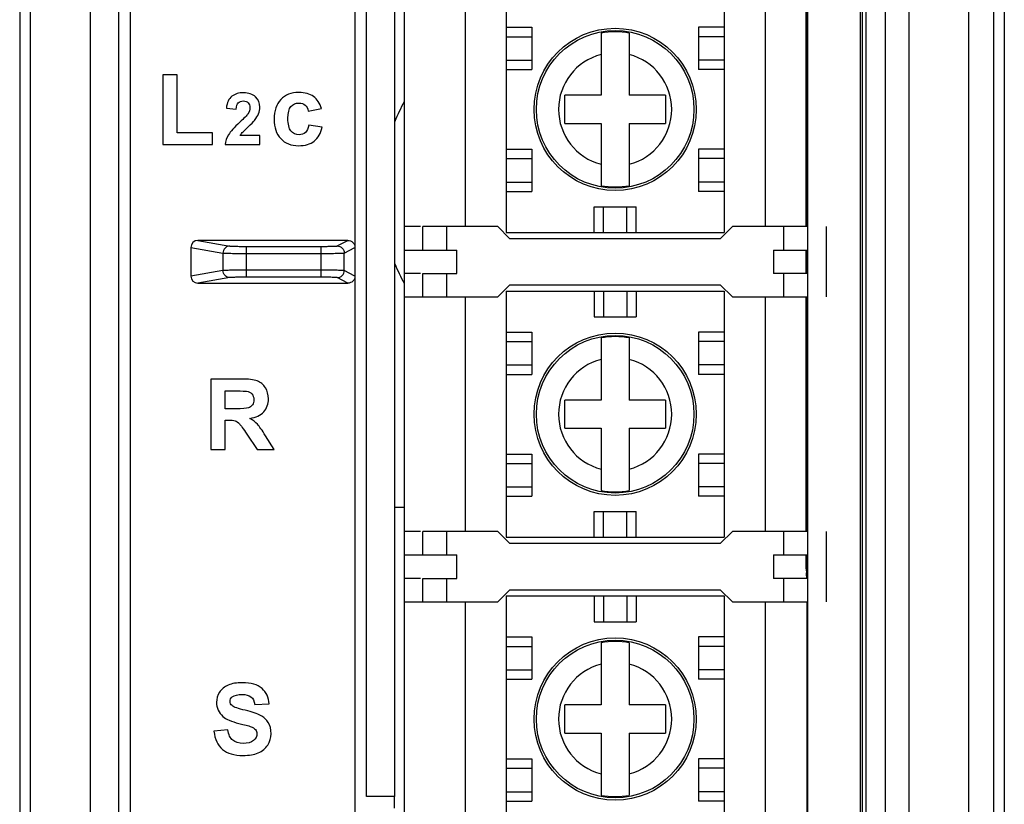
# Model space of a CAD drawing. Header units: millimetres. Extents: x 1898 to 2650, y -151 to 500.
# Tile 13 of 29: x 2113 to 2155, y 61 to 94. Entities that reach past the tile are written whole.
import ezdxf

# ---------------------------------------------------------------- set-up
doc = ezdxf.new("R2010")
doc.units = ezdxf.units.MM
doc.header["$LTSCALE"] = 23.1
doc.layers.get('0').update_dxf_attribs({"linetype": 'CONTINUOUS'})

msp = doc.modelspace()

# ---------------------------------------------------------------- linework, layer by layer
for p, q in [((2113.435, 155.49), (2113.435, -12.91)), ((2155.435, 155.49), (2155.435, -12.91)), ((2113.88, 128.743), (2113.88, -12.465)), ((2116.445, 128.677), (2116.445, -12.414)), ((2154.99, -12.465), (2154.99, 128.743)), ((2153.915, 3.707), (2153.915, 112.273)), ((2151.382, 3.85), (2151.382, 112.13)), ((2129.835, 111.49), (2129.835, 55.67)), ((2129.435, 61.19), (2129.435, 108.89)), ((2117.645, 108.69), (2117.645, 7.29)), ((2118.145, 108.69), (2118.145, 7.29)), ((2127.735, 108.69), (2127.735, 7.29)), ((2128.235, 61.19), (2128.235, 108.69)), ((2147.059, 48.99), (2147.059, 108.193)), ((2149.298, 9.825), (2149.298, 106.155)), ((2149.388, 9.918), (2149.388, 106.063)), ((2149.547, 9.918), (2149.547, 106.063)), ((2150.359, 105.995), (2150.359, 9.985)), ((2132.435, 95.49), (2132.435, 85.49)), ((2134.185, 95.74), (2134.185, 85.24)), ((2143.485, 95.74), (2143.485, 85.24)), ((2145.235, 95.49), (2145.235, 85.49)), ((2146.974, 95.49), (2146.974, 85.49)), ((2146.976, 95.49), (2146.976, 85.49)), ((2134.185, 93.99), (2135.285, 93.99)), ((2135.285, 93.99), (2135.285, 92.19)), ((2138.235, 93.744), (2138.235, 91.09)), ((2139.435, 93.744), (2139.435, 91.09)), ((2142.385, 93.99), (2142.385, 92.19)), ((2143.485, 93.99), (2142.385, 93.99)), ((2134.185, 93.59), (2135.285, 93.59)), ((2143.485, 93.59), (2142.385, 93.59)), ((2134.185, 92.59), (2135.285, 92.59)), ((2143.485, 92.59), (2142.385, 92.59)), ((2134.185, 92.19), (2135.285, 92.19)), ((2143.485, 92.19), (2142.385, 92.19)), ((2119.544, 91.966), (2119.544, 88.99)), ((2120.15, 91.966), (2119.544, 91.966)), ((2120.15, 89.496), (2120.15, 91.966)), ((2136.685, 89.89), (2136.685, 91.09)), ((2138.235, 91.09), (2136.685, 91.09)), ((2140.985, 91.09), (2139.435, 91.09)), ((2140.985, 91.09), (2140.985, 89.89)), ((2122.251, 90.548), (2122.671, 90.506)), ((2125.741, 90.419), (2126.307, 90.521)), ((2136.685, 89.89), (2138.235, 89.89)), ((2138.235, 89.89), (2138.235, 87.237)), ((2139.435, 89.89), (2139.435, 87.237)), ((2139.435, 89.89), (2140.985, 89.89)), ((2121.656, 89.496), (2120.15, 89.496)), ((2121.656, 88.99), (2121.656, 89.496)), ((2126.336, 89.727), (2125.771, 89.823)), ((2123.679, 89.382), (2122.842, 89.382)), ((2123.679, 88.99), (2123.679, 89.382)), ((2119.544, 88.99), (2121.656, 88.99)), ((2122.201, 88.99), (2123.679, 88.99)), ((2134.185, 88.79), (2135.285, 88.79)), ((2135.285, 88.79), (2135.285, 86.99)), ((2142.385, 88.79), (2142.385, 86.99)), ((2143.485, 88.79), (2142.385, 88.79)), ((2134.185, 88.39), (2135.285, 88.39)), ((2143.485, 88.39), (2142.385, 88.39)), ((2134.185, 87.39), (2135.285, 87.39)), ((2143.485, 87.39), (2142.385, 87.39)), ((2134.185, 86.99), (2135.285, 86.99)), ((2143.485, 86.99), (2142.385, 86.99)), ((2137.935, 85.24), (2137.935, 86.34)), ((2137.935, 86.34), (2139.735, 86.34)), ((2138.335, 85.24), (2138.335, 86.34)), ((2139.335, 85.24), (2139.335, 86.34)), ((2139.735, 85.24), (2139.735, 86.34)), ((2130.525, 85.49), (2129.835, 85.49)), ((2130.635, 84.49), (2130.635, 85.49)), ((2133.835, 85.49), (2130.635, 85.49)), ((2131.635, 85.49), (2131.635, 84.49)), ((2133.835, 85.49), (2134.335, 84.99)), ((2143.335, 84.99), (2143.835, 85.49)), ((2147.035, 85.49), (2143.835, 85.49)), ((2146.035, 84.49), (2146.035, 85.49)), ((2147.035, 85.49), (2147.035, 84.49)), ((2147.835, 85.49), (2147.835, 82.49)), ((2147.835, 85.49), (2147.835, 82.49)), ((2127.435, 84.902), (2121.037, 84.902)), ((2121.037, 84.902), (2122.404, 84.663)), ((2126.983, 84.665), (2127.435, 84.902)), ((2134.185, 85.24), (2143.485, 85.24)), ((2134.335, 84.99), (2143.335, 84.99)), ((2120.735, 84.603), (2120.735, 83.377)), ((2120.735, 84.603), (2122.107, 84.364)), ((2123.096, 84.648), (2123.096, 83.333)), ((2123.096, 84.648), (2126.284, 84.648)), ((2126.284, 84.648), (2126.284, 83.333)), ((2127.282, 84.365), (2127.735, 84.602)), ((2129.835, 84.49), (2132.085, 84.49)), ((2132.085, 83.49), (2132.085, 84.49)), ((2145.585, 84.49), (2145.585, 83.49)), ((2145.585, 84.49), (2147.035, 84.49)), ((2146.974, 84.49), (2146.974, 83.49)), ((2146.976, 84.49), (2146.976, 83.49)), ((2122.107, 84.364), (2122.107, 83.617)), ((2123.096, 84.348), (2126.284, 84.348)), ((2127.282, 83.615), (2127.282, 84.365)), ((2122.107, 83.617), (2120.735, 83.377)), ((2126.284, 83.632), (2123.096, 83.632)), ((2127.735, 83.378), (2127.282, 83.615)), ((2122.404, 83.317), (2121.037, 83.078)), ((2126.284, 83.333), (2123.096, 83.333)), ((2127.435, 83.078), (2126.983, 83.315)), ((2130.525, 83.49), (2129.835, 83.49)), ((2130.635, 82.49), (2130.635, 83.49)), ((2130.635, 83.49), (2132.085, 83.49)), ((2131.635, 83.49), (2131.635, 82.49)), ((2147.035, 83.49), (2145.585, 83.49)), ((2146.035, 82.49), (2146.035, 83.49)), ((2147.035, 83.49), (2147.035, 82.49)), ((2121.037, 83.078), (2127.435, 83.078)), ((2134.335, 82.99), (2133.835, 82.49)), ((2134.185, 82.74), (2134.185, 72.24)), ((2134.185, 82.74), (2143.485, 82.74)), ((2143.335, 82.99), (2134.335, 82.99)), ((2137.935, 82.74), (2137.935, 81.64)), ((2138.335, 82.74), (2138.335, 81.64)), ((2139.335, 82.74), (2139.335, 81.64)), ((2139.735, 82.74), (2139.735, 81.64)), ((2143.835, 82.49), (2143.335, 82.99)), ((2143.485, 82.74), (2143.485, 72.24)), ((2129.835, 82.49), (2133.835, 82.49)), ((2132.435, 82.49), (2132.435, 72.49)), ((2143.835, 82.49), (2147.035, 82.49)), ((2145.235, 82.49), (2145.235, 72.49)), ((2146.974, 82.49), (2146.974, 72.49)), ((2146.976, 82.49), (2146.976, 72.49)), ((2137.935, 81.64), (2139.735, 81.64)), ((2134.185, 80.99), (2135.285, 80.99)), ((2135.285, 80.99), (2135.285, 79.19)), ((2138.235, 80.744), (2138.235, 78.09)), ((2139.435, 80.744), (2139.435, 78.09)), ((2142.385, 80.99), (2142.385, 79.19)), ((2143.485, 80.99), (2142.385, 80.99)), ((2134.185, 80.59), (2135.285, 80.59)), ((2143.485, 80.59), (2142.385, 80.59)), ((2134.185, 79.59), (2135.285, 79.59)), ((2143.485, 79.59), (2142.385, 79.59)), ((2121.592, 78.99), (2121.592, 75.99)), ((2122.866, 78.99), (2121.592, 78.99)), ((2134.185, 79.19), (2135.285, 79.19)), ((2143.485, 79.19), (2142.385, 79.19)), ((2122.197, 77.721), (2122.197, 78.483)), ((2122.197, 78.483), (2122.67, 78.483)), ((2122.645, 77.721), (2122.197, 77.721)), ((2136.685, 76.89), (2136.685, 78.09)), ((2138.235, 78.09), (2136.685, 78.09)), ((2140.985, 78.09), (2139.435, 78.09)), ((2140.985, 78.09), (2140.985, 76.89)), ((2122.197, 75.99), (2122.197, 77.243)), ((2122.197, 77.243), (2122.32, 77.243)), ((2136.685, 76.89), (2138.235, 76.89)), ((2138.235, 76.89), (2138.235, 74.237)), ((2139.435, 76.89), (2139.435, 74.237)), ((2139.435, 76.89), (2140.985, 76.89)), ((2123.126, 76.643), (2123.564, 75.99)), ((2124.289, 75.99), (2123.922, 76.575)), ((2121.592, 75.99), (2122.197, 75.99)), ((2123.564, 75.99), (2124.289, 75.99)), ((2134.185, 75.79), (2135.285, 75.79)), ((2135.285, 75.79), (2135.285, 73.99)), ((2142.385, 75.79), (2142.385, 73.99)), ((2143.485, 75.79), (2142.385, 75.79)), ((2134.185, 75.39), (2135.285, 75.39)), ((2143.485, 75.39), (2142.385, 75.39)), ((2134.185, 74.39), (2135.285, 74.39)), ((2143.485, 74.39), (2142.385, 74.39)), ((2134.185, 73.99), (2135.285, 73.99)), ((2143.485, 73.99), (2142.385, 73.99)), ((2129.835, 73.517), (2129.435, 73.517)), ((2137.935, 72.24), (2137.935, 73.34)), ((2137.935, 73.34), (2139.735, 73.34)), ((2138.335, 72.24), (2138.335, 73.34)), ((2139.335, 72.24), (2139.335, 73.34)), ((2139.735, 72.24), (2139.735, 73.34)), ((2130.525, 72.49), (2129.835, 72.49)), ((2130.635, 71.49), (2130.635, 72.49)), ((2133.835, 72.49), (2130.635, 72.49)), ((2131.635, 72.49), (2131.635, 71.49)), ((2133.835, 72.49), (2134.335, 71.99)), ((2134.185, 72.24), (2143.485, 72.24)), ((2143.335, 71.99), (2143.835, 72.49)), ((2147.035, 72.49), (2143.835, 72.49)), ((2146.035, 71.49), (2146.035, 72.49)), ((2147.035, 72.49), (2147.035, 71.49)), ((2147.835, 72.49), (2147.835, 69.49)), ((2147.835, 72.49), (2147.835, 69.49)), ((2134.335, 71.99), (2143.335, 71.99)), ((2129.835, 71.49), (2132.085, 71.49)), ((2132.085, 70.49), (2132.085, 71.49)), ((2145.585, 71.49), (2145.585, 70.49)), ((2145.585, 71.49), (2147.035, 71.49)), ((2146.974, 71.49), (2146.974, 70.92)), ((2146.976, 71.49), (2146.976, 70.912)), ((2146.974, 70.92), (2146.974, 70.92)), ((2146.974, 70.92), (2146.976, 70.912)), ((2146.976, 70.912), (2146.976, 70.893)), ((2146.976, 70.912), (2146.995, 70.72)), ((2146.976, 70.893), (2146.995, 70.7)), ((2146.995, 70.72), (2146.995, 70.7)), ((2146.995, 70.7), (2146.998, 70.662)), ((2146.998, 70.662), (2147.001, 70.62)), ((2130.525, 70.49), (2129.835, 70.49)), ((2130.635, 69.49), (2130.635, 70.49)), ((2130.635, 70.49), (2132.085, 70.49)), ((2131.635, 70.49), (2131.635, 69.49)), ((2147.035, 70.49), (2145.585, 70.49)), ((2146.035, 69.49), (2146.035, 70.49)), ((2147.035, 70.49), (2147.035, 69.49)), ((2134.335, 69.99), (2133.835, 69.49)), ((2134.185, 69.74), (2134.185, 59.24)), ((2134.185, 69.74), (2143.485, 69.74)), ((2143.335, 69.99), (2134.335, 69.99)), ((2137.935, 69.74), (2137.935, 68.64)), ((2138.335, 69.74), (2138.335, 68.64)), ((2139.335, 69.74), (2139.335, 68.64)), ((2139.735, 69.74), (2139.735, 68.64)), ((2143.835, 69.49), (2143.335, 69.99)), ((2143.485, 69.74), (2143.485, 59.24)), ((2129.835, 69.49), (2133.835, 69.49)), ((2132.435, 69.49), (2132.435, 59.49)), ((2143.835, 69.49), (2147.035, 69.49)), ((2145.235, 69.49), (2145.235, 59.49)), ((2147.009, 69.49), (2147.009, 59.49)), ((2137.935, 68.64), (2139.735, 68.64)), ((2134.185, 67.99), (2135.285, 67.99)), ((2135.285, 67.99), (2135.285, 66.19)), ((2138.235, 67.744), (2138.235, 65.09)), ((2139.435, 67.744), (2139.435, 65.09)), ((2142.385, 67.99), (2142.385, 66.19)), ((2143.485, 67.99), (2142.385, 67.99)), ((2134.185, 67.59), (2135.285, 67.59)), ((2143.485, 67.59), (2142.385, 67.59)), ((2134.185, 66.59), (2135.285, 66.59)), ((2143.485, 66.59), (2142.385, 66.59)), ((2134.185, 66.19), (2135.285, 66.19)), ((2143.485, 66.19), (2142.385, 66.19)), ((2123.468, 65.106), (2124.074, 65.133)), ((2136.685, 63.89), (2136.685, 65.09)), ((2138.235, 65.09), (2136.685, 65.09)), ((2140.985, 65.09), (2139.435, 65.09)), ((2140.985, 65.09), (2140.985, 63.89)), ((2122.31, 64.024), (2121.72, 63.966)), ((2136.685, 63.89), (2138.235, 63.89)), ((2138.235, 63.89), (2138.235, 61.237)), ((2139.435, 63.89), (2139.435, 61.237)), ((2139.435, 63.89), (2140.985, 63.89)), ((2134.185, 62.79), (2135.285, 62.79)), ((2135.285, 62.79), (2135.285, 60.99)), ((2142.385, 62.79), (2142.385, 60.99)), ((2143.485, 62.79), (2142.385, 62.79)), ((2134.185, 62.39), (2135.285, 62.39)), ((2143.485, 62.39), (2142.385, 62.39)), ((2134.185, 61.39), (2135.285, 61.39)), ((2143.485, 61.39), (2142.385, 61.39)), ((2129.435, 61.19), (2128.235, 61.19)), ((2129.409, 61.19), (2129.409, 60.69)), ((2134.185, 60.99), (2135.285, 60.99)), ((2143.485, 60.99), (2142.385, 60.99))]:
    msp.add_line(p, q)
for points in [[(2146.974, 70.92), (2146.975, 70.907), (2146.976, 70.893)], [(2147.001, 70.62), (2147.004, 70.574), (2147.006, 70.525), (2147.007, 70.49)]]:
    msp.add_lwpolyline(points)
for centre, radius in [((2138.835, 90.49), 3.46), ((2138.835, 90.49), 3.361), ((2138.835, 77.49), 3.46), ((2138.835, 77.49), 3.361), ((2138.835, 64.49), 3.46), ((2138.835, 64.49), 3.361)]:
    msp.add_circle(centre, radius)
for centre, radius, start, end in [((2138.835, 90.49), 3.309, 79.5515, 100.4485), ((2138.835, 90.49), 2.415, 104.3868, 255.6173), ((2138.835, 90.49), 2.415, 284.3868, 75.6132), ((2136.835, 86.943), 8, 151.073, 157.6916), ((2138.835, 90.49), 3.309, 259.5515, 280.4485), ((2136.835, 86.943), 8, 202.3084, 208.927), ((2138.835, 77.49), 3.309, 79.5515, 100.4485), ((2138.835, 77.49), 2.415, 104.3868, 255.6173), ((2138.835, 77.49), 2.415, 284.3868, 75.6132), ((2138.835, 77.49), 3.309, 259.5515, 280.4485), ((2144.907, 70.513), 2.098, 4.5115, 5.658), ((2144.377, 70.47), 2.63, 3.8846, 4.5312), ((2143.948, 70.441), 3.059, 3.2808, 3.8861), ((2143.149, 70.396), 3.86, 1.3929, 3.2585), ((2138.835, 64.49), 3.309, 79.5515, 100.4485), ((2138.835, 64.49), 2.415, 104.3868, 255.6173), ((2138.835, 64.49), 2.415, 284.3868, 75.6132), ((2138.835, 64.49), 3.309, 259.5515, 280.4485)]:
    msp.add_arc(centre, radius, start, end)
for centre, major_axis, start_param, end_param in [((2121.038, 84.602), (0.299, -0.052), 1.745579, 3.312493), ((2121.038, 83.378), (0.299, 0.052), 2.970693, 4.537606)]:
    msp.add_ellipse(centre, major_axis=major_axis, ratio=0.988605, start_param=start_param, end_param=end_param)
for points in [[(2122.981, 91.199), (2122.783, 91.199), (2122.618, 91.148), (2122.486, 91.047)], [(2123.493, 91.023), (2123.369, 91.141), (2123.197, 91.199), (2122.981, 91.199)], [(2125.339, 91.213), (2125.016, 91.213), (2124.758, 91.112), (2124.569, 90.912)], [(2125.97, 91.041), (2125.814, 91.155), (2125.603, 91.213), (2125.339, 91.213)], [(2122.486, 91.047), (2122.354, 90.946), (2122.275, 90.779), (2122.251, 90.548)], [(2122.671, 90.506), (2122.678, 90.629), (2122.708, 90.716), (2122.761, 90.77)], [(2122.761, 90.77), (2122.812, 90.823), (2122.882, 90.85), (2122.971, 90.85)], [(2122.971, 90.85), (2123.059, 90.85), (2123.128, 90.824), (2123.179, 90.773)], [(2123.179, 90.773), (2123.23, 90.722), (2123.256, 90.65), (2123.256, 90.557)], [(2123.679, 90.587), (2123.679, 90.761), (2123.616, 90.907), (2123.493, 91.023)], [(2124.569, 90.912), (2124.38, 90.711), (2124.286, 90.433), (2124.286, 90.075)], [(2125.004, 90.611), (2125.09, 90.709), (2125.204, 90.76), (2125.348, 90.76)], [(2125.348, 90.76), (2125.454, 90.76), (2125.542, 90.732), (2125.61, 90.674)], [(2126.307, 90.521), (2126.238, 90.754), (2126.125, 90.926), (2125.97, 91.041)], [(2123.256, 90.557), (2123.256, 90.471), (2123.226, 90.386), (2123.168, 90.299)], [(2123.457, 90.022), (2123.534, 90.12), (2123.589, 90.213), (2123.625, 90.303)], [(2123.625, 90.303), (2123.661, 90.393), (2123.679, 90.488), (2123.679, 90.587)], [(2124.877, 90.116), (2124.877, 90.347), (2124.918, 90.513), (2125.004, 90.611)], [(2125.61, 90.674), (2125.677, 90.617), (2125.72, 90.531), (2125.741, 90.419)], [(2122.819, 89.939), (2122.582, 89.72), (2122.425, 89.542), (2122.345, 89.411)], [(2123.168, 90.299), (2123.125, 90.236), (2123.008, 90.116), (2122.819, 89.939)], [(2123.181, 89.742), (2123.313, 89.864), (2123.406, 89.957), (2123.457, 90.022)], [(2124.286, 90.075), (2124.286, 89.719), (2124.38, 89.442), (2124.568, 89.242)], [(2125.006, 89.569), (2124.92, 89.676), (2124.877, 89.858), (2124.877, 90.116)], [(2122.842, 89.382), (2122.863, 89.419), (2122.891, 89.458), (2122.928, 89.499)], [(2122.928, 89.499), (2122.963, 89.538), (2123.047, 89.619), (2123.181, 89.742)], [(2125.356, 89.41), (2125.209, 89.41), (2125.092, 89.463), (2125.006, 89.569)], [(2125.624, 89.502), (2125.554, 89.44), (2125.464, 89.41), (2125.356, 89.41)], [(2125.771, 89.823), (2125.743, 89.672), (2125.693, 89.563), (2125.624, 89.502)], [(2125.999, 89.139), (2126.164, 89.271), (2126.277, 89.467), (2126.336, 89.727)], [(2122.345, 89.411), (2122.264, 89.278), (2122.216, 89.137), (2122.201, 88.99)], [(2124.568, 89.242), (2124.756, 89.041), (2125.01, 88.941), (2125.329, 88.941)], [(2125.329, 88.941), (2125.608, 88.941), (2125.831, 89.007), (2125.999, 89.139)], [(2123.564, 78.908), (2123.419, 78.962), (2123.186, 78.99), (2122.866, 78.99)], [(2123.913, 78.621), (2123.826, 78.759), (2123.71, 78.855), (2123.564, 78.908)], [(2124.045, 78.149), (2124.045, 78.325), (2124, 78.483), (2123.913, 78.621)], [(2122.67, 78.483), (2122.916, 78.483), (2123.063, 78.479), (2123.112, 78.471)], [(2123.112, 78.471), (2123.21, 78.456), (2123.286, 78.415), (2123.339, 78.354)], [(2123.339, 78.354), (2123.392, 78.292), (2123.421, 78.211), (2123.421, 78.11)], [(2123.846, 77.591), (2123.978, 77.738), (2124.045, 77.924), (2124.045, 78.149)], [(2123.19, 77.759), (2123.116, 77.734), (2122.936, 77.721), (2122.645, 77.721)], [(2123.36, 77.885), (2123.319, 77.824), (2123.261, 77.783), (2123.19, 77.759)], [(2123.421, 78.11), (2123.421, 78.02), (2123.401, 77.945), (2123.36, 77.885)], [(2123.253, 77.314), (2123.515, 77.351), (2123.714, 77.443), (2123.846, 77.591)], [(2123.576, 77.062), (2123.491, 77.153), (2123.384, 77.236), (2123.253, 77.314)], [(2122.32, 77.243), (2122.459, 77.243), (2122.559, 77.23), (2122.625, 77.207)], [(2122.625, 77.207), (2122.688, 77.185), (2122.75, 77.144), (2122.807, 77.083)], [(2122.807, 77.083), (2122.864, 77.022), (2122.97, 76.876), (2123.126, 76.643)], [(2123.922, 76.575), (2123.777, 76.809), (2123.662, 76.97), (2123.576, 77.062)], [(2122.924, 66.041), (2122.692, 66.041), (2122.496, 66.007), (2122.332, 65.937)], [(2123.772, 65.793), (2123.583, 65.957), (2123.3, 66.041), (2122.924, 66.041)], [(2121.958, 65.632), (2121.872, 65.499), (2121.829, 65.356), (2121.829, 65.204)], [(2122.332, 65.937), (2122.169, 65.867), (2122.044, 65.765), (2121.958, 65.632)], [(2122.504, 65.432), (2122.602, 65.503), (2122.742, 65.54), (2122.918, 65.54)], [(2122.918, 65.54), (2123.087, 65.54), (2123.214, 65.505), (2123.3, 65.438)], [(2124.074, 65.133), (2124.064, 65.407), (2123.963, 65.628), (2123.772, 65.793)], [(2121.829, 65.204), (2121.829, 64.967), (2121.921, 64.764), (2122.104, 64.6)], [(2122.408, 65.245), (2122.408, 65.323), (2122.439, 65.384), (2122.504, 65.432)], [(2122.497, 65.062), (2122.437, 65.112), (2122.408, 65.174), (2122.408, 65.245)], [(2123.3, 65.438), (2123.386, 65.37), (2123.441, 65.26), (2123.468, 65.106)], [(2123.055, 64.863), (2122.76, 64.932), (2122.574, 64.998), (2122.497, 65.062)], [(2123.707, 64.646), (2123.566, 64.719), (2123.349, 64.793), (2123.055, 64.863)], [(2122.104, 64.6), (2122.236, 64.482), (2122.463, 64.384), (2122.788, 64.303)], [(2122.788, 64.303), (2123.04, 64.241), (2123.202, 64.198), (2123.273, 64.172)], [(2124.039, 64.341), (2123.959, 64.47), (2123.849, 64.572), (2123.707, 64.646)], [(2124.16, 63.864), (2124.16, 64.052), (2124.119, 64.212), (2124.039, 64.341)], [(2121.72, 63.966), (2121.759, 63.631), (2121.88, 63.375), (2122.084, 63.198)], [(2122.524, 63.587), (2122.416, 63.68), (2122.345, 63.825), (2122.31, 64.024)], [(2123.273, 64.172), (2123.376, 64.136), (2123.45, 64.091), (2123.491, 64.042)], [(2123.554, 63.862), (2123.554, 63.751), (2123.503, 63.653), (2123.405, 63.571)], [(2123.491, 64.042), (2123.531, 63.993), (2123.554, 63.932), (2123.554, 63.862)], [(2124.016, 63.381), (2124.111, 63.53), (2124.16, 63.692), (2124.16, 63.864)], [(2122.965, 63.449), (2122.78, 63.449), (2122.633, 63.494), (2122.524, 63.587)], [(2123.405, 63.571), (2123.306, 63.49), (2123.159, 63.449), (2122.965, 63.449)], [(2122.084, 63.198), (2122.287, 63.023), (2122.578, 62.937), (2122.959, 62.937)], [(2122.959, 62.937), (2123.218, 62.937), (2123.435, 62.974), (2123.611, 63.047)], [(2123.611, 63.047), (2123.785, 63.119), (2123.92, 63.23), (2124.016, 63.381)]]:
    msp.add_open_spline(points, degree=3)
for points, knots in [([(2127.435, 84.902), (2127.511, 84.902), (2127.671, 84.838), (2127.735, 84.679), (2127.735, 84.602)], [0, 0, 0, 0, 0.500019, 1, 1, 1, 1]), ([(2122.404, 84.663), (2122.328, 84.663), (2122.17, 84.598), (2122.107, 84.44), (2122.107, 84.364)], [0, 0, 0, 0, 0.498102, 1, 1, 1, 1]), ([(2122.404, 84.663), (2122.43, 84.659), (2122.509, 84.657), (2122.658, 84.651), (2122.862, 84.649), (2123.015, 84.648), (2123.096, 84.648)], [0, 0, 0, 0, 0.114995, 0.340328, 0.647975, 1, 1, 1, 1]), ([(2126.284, 84.648), (2126.37, 84.648), (2126.531, 84.649), (2126.721, 84.651), (2126.846, 84.655), (2126.912, 84.657), (2126.955, 84.662), (2126.977, 84.662), (2126.983, 84.665)], [0, 0, 0, 0, 0.371546, 0.689787, 0.814305, 0.909541, 0.972129, 1, 1, 1, 1]), ([(2126.983, 84.665), (2127.059, 84.665), (2127.218, 84.601), (2127.282, 84.442), (2127.282, 84.365)], [0, 0, 0, 0, 0.49984, 1, 1, 1, 1]), ([(2122.107, 84.364), (2122.145, 84.359), (2122.257, 84.357), (2122.47, 84.351), (2122.762, 84.349), (2122.98, 84.348), (2123.096, 84.348)], [0, 0, 0, 0, 0.114864, 0.340209, 0.647912, 1, 1, 1, 1]), ([(2126.284, 84.348), (2126.407, 84.348), (2126.637, 84.349), (2126.908, 84.351), (2127.087, 84.356), (2127.182, 84.357), (2127.243, 84.362), (2127.274, 84.362), (2127.282, 84.365)], [0, 0, 0, 0, 0.371671, 0.690019, 0.814567, 0.909803, 0.972336, 1, 1, 1, 1]), ([(2123.096, 83.632), (2122.98, 83.632), (2122.762, 83.632), (2122.47, 83.629), (2122.257, 83.624), (2122.145, 83.621), (2122.107, 83.617)], [0, 0, 0, 0, 0.35204, 0.659874, 0.885174, 1, 1, 1, 1]), ([(2122.404, 83.317), (2122.328, 83.317), (2122.17, 83.382), (2122.107, 83.541), (2122.107, 83.617)], [0, 0, 0, 0, 0.498102, 1, 1, 1, 1]), ([(2127.282, 83.615), (2127.274, 83.618), (2127.243, 83.618), (2127.182, 83.623), (2127.087, 83.625), (2126.908, 83.629), (2126.637, 83.632), (2126.407, 83.632), (2126.284, 83.632)], [0, 0, 0, 0, 0.027683, 0.090228, 0.185486, 0.310076, 0.628314, 1, 1, 1, 1]), ([(2126.983, 83.315), (2127.059, 83.315), (2127.218, 83.379), (2127.282, 83.539), (2127.282, 83.615)], [0, 0, 0, 0, 0.49984, 1, 1, 1, 1]), ([(2123.096, 83.333), (2123.015, 83.333), (2122.862, 83.332), (2122.658, 83.329), (2122.509, 83.324), (2122.43, 83.322), (2122.404, 83.317)], [0, 0, 0, 0, 0.351977, 0.659755, 0.885042, 1, 1, 1, 1]), ([(2126.983, 83.315), (2126.977, 83.318), (2126.955, 83.319), (2126.912, 83.323), (2126.846, 83.325), (2126.721, 83.329), (2126.531, 83.332), (2126.37, 83.333), (2126.284, 83.333)], [0, 0, 0, 0, 0.027893, 0.090489, 0.185747, 0.310307, 0.628439, 1, 1, 1, 1]), ([(2127.735, 83.378), (2127.735, 83.302), (2127.671, 83.142), (2127.511, 83.078), (2127.435, 83.078)], [0, 0, 0, 0, 0.499981, 1, 1, 1, 1])]:
    msp.add_open_spline(points, degree=3, knots=knots)

doc.saveas('drawing.dxf')
